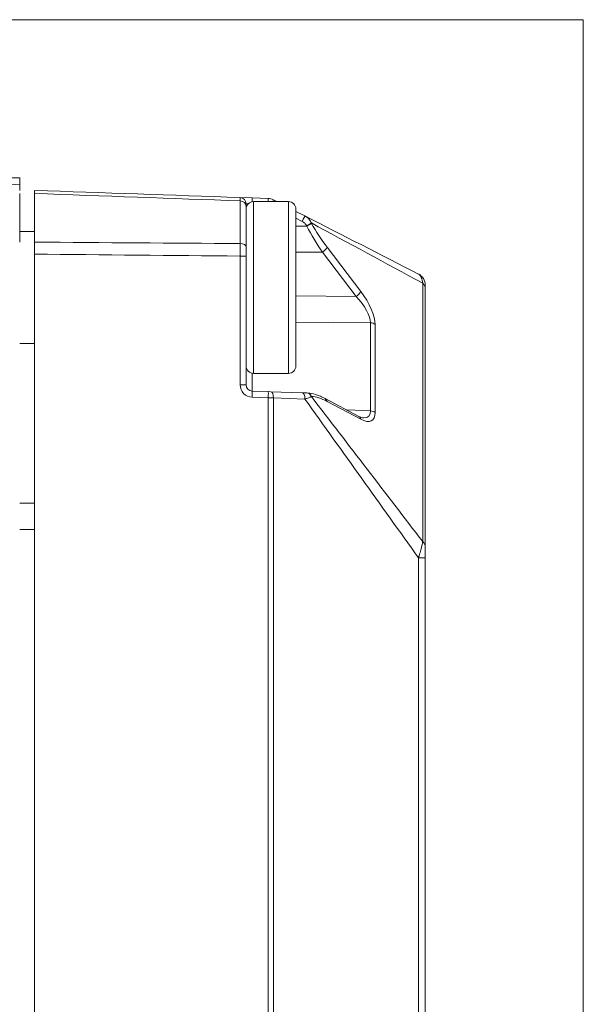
# Model space of a CAD drawing. Header units: millimetres. Extents: x 4 to 836, y 5 to 589.
# Tile 28 of 163: x 531 to 554, y 154 to 193. Entities that reach past the tile are written whole.
import ezdxf

# ---------------------------------------------------------------- set-up
doc = ezdxf.new("R2010")
doc.units = ezdxf.units.MM
doc.layers.add('1', color=7, linetype='Continuous', true_color=0xffffff)

msp = doc.modelspace()

# ---------------------------------------------------------------- linework, layer by layer
at = {"layer": '1', "color": 251, "linetype": 'Continuous', "lineweight": 18}
for q in [(463.492, 193.366), (553.508, 54.655)]:
    msp.add_line((553.508, 193.366), q, dxfattribs=at)
at = {"layer": '1', "color": 143, "linetype": 'Continuous', "lineweight": 18}
for p, q in [((521.065, 187.01), (530.858, 187.01)), ((530.858, 187.01), (530.858, 186.759)), ((530.858, 186.759), (530.858, 186.51)), ((530.858, 186.386), (530.858, 184.43)), ((531.458, 186.385), (531.458, 184.431)), ((539.717, 186.222), (540.199, 186.205)), ((540.199, 186.205), (540.847, 186.183)), ((541.057, 186.128), (541.19, 186.06)), ((539.958, 185.871), (539.958, 184.247)), ((541.958, 185.668), (542.316, 185.485)), ((531.458, 184.86), (530.858, 184.86)), ((531.458, 64.074), (531.458, 183.947)), ((539.958, 183.871), (539.958, 178.699)), ((547.158, 182.566), (547.158, 172.187)), ((530.858, 180.36), (531.458, 180.36)), ((540.199, 178.45), (540.847, 178.427)), ((540.847, 178.427), (540.952, 178.423)), ((540.952, 178.423), (542.211, 178.379)), ((544.487, 177.432), (543.133, 178.148)), ((544.487, 177.432), (544.484, 177.433)), ((547.158, 171.752), (547.158, 76.268))]:
    msp.add_line(p, q, dxfattribs=at)
at = {"layer": '1', "color": 143, "linetype": 'Continuous', "lineweight": 13}
for p, q in [((525.432, 186.318), (530.858, 186.759)), ((539.717, 184.372), (539.717, 186.087)), ((540.04, 185.966), (539.958, 185.972)), ((542.211, 185.262), (541.958, 185.391)), ((542.398, 185.078), (542.39, 185.094)), ((542.579, 185.201), (542.588, 185.186)), ((541.958, 185.075), (542.398, 185.078)), ((543.025, 184.031), (541.958, 184.024)), ((544.379, 182.252), (543.025, 184.031)), ((543.215, 184.226), (544.569, 182.447)), ((539.958, 183.871), (539.717, 183.871)), ((539.717, 178.699), (539.717, 183.871)), ((547.055, 172.402), (547.055, 182.781)), ((541.958, 182.274), (544.379, 182.252)), ((544.956, 181.19), (541.958, 181.217)), ((544.956, 177.65), (544.956, 181.19)), ((545.145, 181.121), (545.145, 177.581)), ((540.199, 179.166), (540.199, 178.45)), ((539.717, 178.699), (539.958, 178.699)), ((540.847, 178.177), (540.199, 178.2)), ((541.057, 178.173), (540.847, 178.177)), ((540.847, 69.844), (540.847, 178.177)), ((542.316, 178.129), (541.057, 178.173)), ((541.057, 178.173), (541.057, 69.847)), ((542.588, 178.231), (542.579, 178.231)), ((544.569, 177.318), (543.215, 178.034)), ((544, 177.689), (544.956, 177.65)), ((546.886, 171.752), (547.158, 171.752)), ((546.886, 76.268), (546.886, 171.752))]:
    msp.add_line(p, q, dxfattribs=at)
at = {"layer": '1', "color": 252, "linetype": 'Continuous', "lineweight": 13}
for p, q in [((540.258, 186.06), (540.258, 179.16)), ((541.658, 186.06), (541.658, 179.722)), ((541.658, 179.722), (541.658, 179.16))]:
    msp.add_line(p, q, dxfattribs=at)
at = {"layer": '1', "color": 252, "linetype": 'Continuous', "lineweight": 18}
for p, q in [((541.658, 186.06), (540.258, 186.06)), ((541.958, 179.973), (541.958, 185.76)), ((541.958, 179.46), (541.958, 179.973)), ((540.258, 179.16), (541.658, 179.16))]:
    msp.add_line(p, q, dxfattribs=at)
at = {"layer": '1', "color": 92, "linetype": 'Continuous', "lineweight": 13}
for p, q in [((530.858, 173.95), (531.458, 173.95)), ((531.458, 172.889), (530.858, 172.889))]:
    msp.add_line(p, q, dxfattribs=at)
at = {"layer": '1', "color": 143, "linetype": 'Continuous', "lineweight": 18}
for centre, radius, start, end in [((539.708, 185.972), 0.25, 0, 88), ((540.83, 185.683), 0.5, 62.9326, 88), ((546.658, 182.704), 0.5, 0, 62.9326), ((540.208, 178.699), 0.25, 180, 268)]:
    msp.add_arc(centre, radius, start, end, dxfattribs=at)
at = {"layer": '1', "color": 252, "linetype": 'Continuous', "lineweight": 18}
for centre, start, end in [((540.258, 185.76), 90, 180), ((541.658, 185.76), 0, 90), ((540.258, 179.46), 180, 270), ((541.658, 179.46), 270, 0)]:
    msp.add_arc(centre, 0.3, start, end, dxfattribs=at)
at = {"layer": '1', "color": 143, "linetype": 'Continuous', "lineweight": 13}
msp.add_arc((540.217, 178.699), 0.5, 180, 268, dxfattribs=at)
for centre, major_axis, ratio, start_param, end_param in [((539.708, 185.871), (-0.25, 0), 0.865309, 3.141593, 4.677482), ((540.191, 185.955), (-0.009, -0.25), 0.034878, 1.983071, 3.141593), ((540.838, 185.933), (-0.009, -0.25), 0.034878, 2.108565, 3.141593), ((540.943, 185.905), (-0.114, -0.223), 0.031081, 2.356407, 3.141593), ((542.203, 185.262), (0.114, 0.223), 0.031081, 4.72827, 6.283185), ((542.381, 185.094), (0.219, 0.121), 0.016898, 4.742934, 5.838116), ((542.39, 185.078), (-0.219, -0.121), 0.016898, 1.601341, 2.696523), ((544.104, 185.196), (1.867, -2.637), 0.399466, 4.440459, 4.798336), ((543.906, 185.088), (1.824, -2.907), 0.383985, 4.479349, 4.837226), ((539.708, 184.247), (-0.25, 0), 0.501238, 3.141593, 4.677482), ((543.017, 184.119), (-0.199, -0.151), 0.305106, 1.385377, 2.672573), ((546.658, 182.566), (-0.5, 0), 0.707107, 3.141593, 3.796091), ((544.37, 182.34), (-0.199, -0.151), 0.305106, 1.385377, 2.672573), ((544.159, 182.014), (0.863, -1.209), 0.395235, 0.505859, 1.648571), ((543.961, 181.906), (0.917, -0.932), 0.413977, 0.392537, 1.535249), ((544.947, 181.013), (-0.25, 0), 0.707107, 3.796091, 4.677482), ((540.191, 178.2), (-0.009, -0.25), 0.034878, 1.572014, 3.141593), ((540.838, 178.177), (-0.009, -0.25), 0.034878, 1.572014, 3.141593), ((540.943, 178.173), (-0.009, -0.25), 0.454819, 1.586678, 3.141593), ((542.203, 178.129), (0.009, 0.25), 0.454819, 4.72827, 6.283185), ((542.381, 178.123), (0.009, 0.25), 0.874957, 5.188003, 6.283185), ((542.39, 178.123), (-0.009, -0.25), 0.874957, 2.046411, 3.141593), ((544.104, 175.426), (1.874, -2.711), 0.3839, 2.505447, 2.863324), ((543.017, 177.927), (-0.117, -0.221), 0.757824, 2.421108, 3.142097), ((544.159, 178.507), (0.865, -1.236), 0.383064, 5.641253, 6.783965), ((543.961, 178.399), (0.919, -0.964), 0.394251, 5.933398, 6.680803), ((544.947, 177.474), (-0.25, 0), 0.707107, 3.796091, 4.677482), ((544.37, 177.211), (-0.117, -0.221), 0.757824, 2.421108, 3.141574), ((546.658, 172.187), (-0.5, 0), 0.707107, 3.141593, 3.796091)]:
    msp.add_ellipse(centre, major_axis=major_axis, ratio=ratio, start_param=start_param, end_param=end_param, dxfattribs=at)
at = {"layer": '1', "color": 143, "linetype": 'Continuous', "lineweight": 18}
for points, knots in [([(531.458, 186.385), (531.458, 186.406), (531.458, 186.442), (531.458, 186.468), (531.458, 186.484), (531.458, 186.488), (531.458, 186.496), (531.458, 186.5), (531.458, 186.508), (531.458, 186.51), (531.458, 186.51)], [0, 0, 0, 0, 0.25045, 0.5009, 0.5009, 0.626125, 0.626125, 0.75135, 0.75135, 1, 1, 1, 1]), ([(539.958, 185.972), (539.958, 185.972), (539.958, 185.97), (539.958, 185.961), (539.958, 185.955), (539.958, 185.938), (539.958, 185.927), (539.958, 185.902), (539.958, 185.888), (539.958, 185.871)], [0, 0, 0, 0, 0.25, 0.25, 0.5, 0.5, 0.75, 0.75, 1, 1, 1, 1]), ([(531.458, 183.947), (531.458, 183.989), (531.458, 184.073), (531.458, 184.155), (531.458, 184.216), (531.458, 184.236), (531.458, 184.277), (531.458, 184.297), (531.458, 184.356), (531.458, 184.394), (531.458, 184.431)], [0, 0, 0, 0, 0.25, 0.5, 0.5, 0.625, 0.625, 0.75, 0.75, 1, 1, 1, 1]), ([(539.958, 184.247), (539.958, 184.218), (539.958, 184.189), (539.958, 184.128), (539.958, 184.097), (539.958, 184.034), (539.958, 184.002), (539.958, 183.937), (539.958, 183.904), (539.958, 183.871)], [0, 0, 0, 0, 0.25, 0.25, 0.5, 0.5, 0.75, 0.75, 1, 1, 1, 1]), ([(547.158, 182.704), (547.158, 182.704), (547.158, 182.702), (547.158, 182.696), (547.158, 182.693), (547.158, 182.685), (547.158, 182.681), (547.158, 182.666), (547.158, 182.652), (547.158, 182.625), (547.158, 182.615), (547.158, 182.593), (547.158, 182.58), (547.158, 182.566)], [0, 0, 0, 0, 0.25, 0.25, 0.375, 0.375, 0.5, 0.5, 0.75, 0.75, 0.875, 0.875, 1, 1, 1, 1]), ([(542.211, 178.379), (542.23, 178.379), (542.248, 178.378), (542.281, 178.377), (542.297, 178.376), (542.328, 178.375), (542.342, 178.375), (542.368, 178.374), (542.379, 178.373), (542.39, 178.373)], [0, 0, 0, 0, 0.25, 0.25, 0.5, 0.5, 0.75, 0.75, 1, 1, 1, 1]), ([(543.133, 178.148), (543.07, 178.182), (542.879, 178.272), (542.634, 178.351), (542.454, 178.37), (542.398, 178.373)], [0, 0, 0, 0, 0.254314, 0.767686, 1, 1, 1, 1]), ([(544.67, 177.37), (544.669, 177.369), (544.662, 177.369), (544.587, 177.382), (544.517, 177.416), (544.487, 177.432)], [0, 0, 0, 0, 0.099853, 0.663162, 1, 1, 1, 1]), ([(547.158, 172.187), (547.158, 172.173), (547.158, 172.158), (547.158, 172.126), (547.158, 172.109), (547.158, 172.057), (547.158, 172.021), (547.158, 171.965), (547.158, 171.946), (547.158, 171.908), (547.158, 171.889), (547.158, 171.83), (547.158, 171.791), (547.158, 171.752)], [0, 0, 0, 0, 0.125, 0.125, 0.25, 0.25, 0.5, 0.5, 0.625, 0.625, 0.75, 0.75, 1, 1, 1, 1])]:
    msp.add_open_spline(points, degree=3, knots=knots, dxfattribs=at)
for points in [[(531.458, 186.51), (534.211, 186.414), (536.964, 186.318), (539.717, 186.222)], [(542.316, 185.485), (543.839, 184.706), (545.363, 183.928), (546.886, 183.15)]]:
    msp.add_open_spline(points, degree=3, dxfattribs=at)
at = {"layer": '1', "color": 143, "linetype": 'Continuous', "lineweight": 13}
for points in [[(539.717, 186.087), (536.964, 186.187), (534.211, 186.286), (531.458, 186.385)], [(547.055, 182.781), (545.563, 183.588), (544.071, 184.395), (542.579, 185.201)], [(531.458, 184.431), (534.211, 184.411), (536.964, 184.392), (539.717, 184.372)], [(539.717, 183.871), (536.964, 183.897), (534.211, 183.922), (531.458, 183.947)], [(546.886, 171.752), (545.363, 173.878), (543.839, 176.004), (542.316, 178.129)], [(542.579, 178.231), (544.071, 176.288), (545.563, 174.345), (547.055, 172.402)]]:
    msp.add_open_spline(points, degree=3, dxfattribs=at)
for points, knots in [([(539.717, 186.087), (539.717, 186.109), (539.717, 186.129), (539.717, 186.162), (539.717, 186.176), (539.717, 186.199), (539.717, 186.208), (539.717, 186.216), (539.717, 186.218), (539.717, 186.221), (539.717, 186.222), (539.717, 186.222)], [0, 0, 0, 0, 0.25, 0.25, 0.5, 0.5, 0.75, 0.75, 0.875, 0.875, 1, 1, 1, 1]), ([(542.39, 185.094), (542.379, 185.112), (542.368, 185.129), (542.342, 185.162), (542.328, 185.177), (542.297, 185.205), (542.281, 185.218), (542.248, 185.242), (542.23, 185.252), (542.211, 185.262)], [0, 0, 0, 0, 0.25, 0.25, 0.5, 0.5, 0.75, 0.75, 1, 1, 1, 1]), ([(542.316, 185.485), (542.32, 185.483), (542.324, 185.481), (542.331, 185.477), (542.342, 185.471), (542.366, 185.456), (542.4, 185.433), (542.425, 185.413), (542.449, 185.391), (542.461, 185.379), (542.495, 185.343), (542.515, 185.317), (542.542, 185.275), (542.55, 185.261), (542.562, 185.239), (542.567, 185.228), (542.573, 185.217), (542.576, 185.209), (542.578, 185.205), (542.579, 185.201)], [0, 0, 0, 0, 0.03125, 0.03125, 0.0625, 0.125, 0.25, 0.375, 0.375, 0.5, 0.5, 0.75, 0.75, 0.875, 0.875, 0.9375, 0.96875, 0.96875, 1, 1, 1, 1]), ([(539.717, 183.871), (539.717, 183.915), (539.717, 183.959), (539.717, 184.023), (539.717, 184.045), (539.717, 184.088), (539.717, 184.109), (539.717, 184.173), (539.717, 184.214), (539.717, 184.295), (539.717, 184.334), (539.717, 184.372)], [0, 0, 0, 0, 0.25, 0.25, 0.375, 0.375, 0.5, 0.5, 0.75, 0.75, 1, 1, 1, 1]), ([(547.055, 182.781), (547.054, 182.785), (547.054, 182.788), (547.053, 182.794), (547.052, 182.804), (547.049, 182.826), (547.042, 182.867), (547.034, 182.9), (547.026, 182.932), (547.023, 182.942), (547.017, 182.961), (547.007, 182.989), (546.99, 183.031), (546.975, 183.058), (546.962, 183.077), (546.958, 183.083), (546.95, 183.095), (546.937, 183.111), (546.923, 183.124), (546.909, 183.135), (546.902, 183.14), (546.895, 183.144), (546.89, 183.147), (546.888, 183.148), (546.886, 183.15)], [0, 0, 0, 0, 0.015625, 0.015625, 0.03125, 0.0625, 0.125, 0.25, 0.25, 0.3125, 0.3125, 0.375, 0.5, 0.625, 0.625, 0.6875, 0.6875, 0.75, 0.875, 0.875, 0.9375, 0.96875, 0.96875, 1, 1, 1, 1]), ([(542.579, 178.231), (542.576, 178.229), (542.573, 178.227), (542.566, 178.223), (542.555, 178.218), (542.542, 178.212), (542.515, 178.199), (542.495, 178.191), (542.45, 178.174), (542.425, 178.165), (542.386, 178.152), (542.373, 178.147), (542.352, 178.141), (542.345, 178.138), (542.331, 178.134), (542.324, 178.132), (542.316, 178.129)], [0, 0, 0, 0, 0.0625, 0.0625, 0.125, 0.25, 0.25, 0.5, 0.5, 0.75, 0.75, 0.875, 0.875, 0.9375, 0.9375, 1, 1, 1, 1]), ([(546.886, 171.752), (546.888, 171.76), (546.89, 171.768), (546.895, 171.783), (546.902, 171.806), (546.919, 171.86), (546.932, 171.906), (546.946, 171.951), (546.95, 171.966), (546.958, 171.995), (546.971, 172.039), (546.982, 172.081), (547.004, 172.164), (547.017, 172.217), (547.031, 172.279), (547.034, 172.291), (547.039, 172.315), (547.044, 172.338), (547.049, 172.366), (547.052, 172.384), (547.053, 172.392), (547.054, 172.397), (547.054, 172.4), (547.055, 172.402)], [0, 0, 0, 0, 0.03125, 0.03125, 0.0625, 0.125, 0.25, 0.25, 0.3125, 0.3125, 0.375, 0.5, 0.5, 0.75, 0.75, 0.8125, 0.8125, 0.875, 0.9375, 0.96875, 0.984375, 0.984375, 1, 1, 1, 1])]:
    msp.add_open_spline(points, degree=3, knots=knots, dxfattribs=at)

doc.saveas('drawing.dxf')
